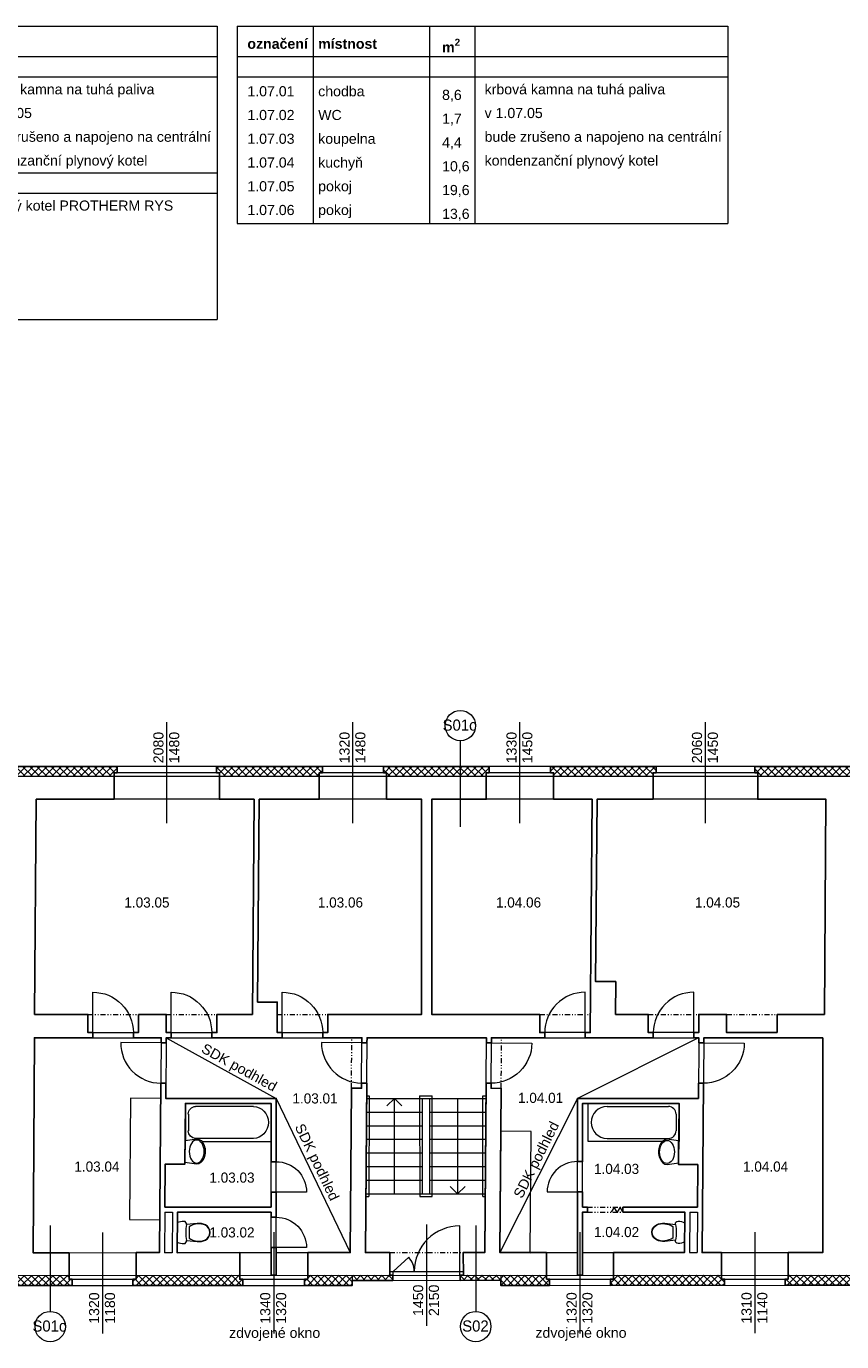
# Model space of a CAD drawing. Extents: x -2490 to 234697, y -105219 to -45378.
# Tile 6 of 15: x 38154 to 54276, y -100655 to -74634. Entities that reach past the tile are written whole.
import ezdxf

# ---------------------------------------------------------------- set-up
doc = ezdxf.new("R2010")
doc.units = 0
doc.header["$MEASUREMENT"] = 0
doc.linetypes.add('Wipeout_Contour', pattern=[1000, 0, -1000])
doc.linetypes.add('Čerchovaná se dvěma tečkami S', pattern=[250, 100, -40, 15, -40, 15, -40])
for name, color, linetype, lineweight in [('2D BOD_Číslo_pera__1', 7, 'Continuous', 15), ('2D VÝPLNĚ_Číslo_pera__4', 91, 'Continuous', 13), ('2D ČÁRY_Číslo_pera__1', 7, 'Continuous', 15), ('2D ČÁRY_Číslo_pera__2', 1, 'Continuous', 25), ('2D ČÁRY_Číslo_pera__3', 150, 'Continuous', 13), ('blok I_pohled4_terén_Číslo_pera__4', 91, 'Continuous', 13), ('komín_Číslo_pera__1', 7, 'Continuous', 15), ('NÁBYTEK A ZAŘÍZENÍ_Číslo_pera__3', 150, 'Continuous', 13), ('POZNÁMKY.TEXT_Číslo_pera__4', 91, 'Continuous', 13), ('zdi_Číslo_pera__1', 7, 'Continuous', 15), ('zdi_Číslo_pera__2', 1, 'Continuous', 25)]:
    doc.layers.add(name, color=color, linetype=linetype, lineweight=lineweight)
for name, color, linetype in [('2D ČÁRY', 7, 'Continuous'), ('NÁBYTEK A ZAŘÍZENÍ', 7, 'Continuous'), ('vodorovné konstrukce', 7, 'Continuous')]:
    doc.layers.add(name, color=color, linetype=linetype)
doc.layers.add('vodorovné konstrukce_Číslo_pera__241', color=9, linetype='Continuous', lineweight=13, true_color=0x808080)
doc.styles.add('GENERATED_STYLE_1', font='arial.ttf')
doc.styles.add('GENERATED_STYLE_3', font='txt')
pattern_1 = [(45, (0, 0), (-70.71068, 70.71068), []), (135, (0, 0), (70.71068, 70.71068), [])]

# ---------------------------------------------------------------- blocks, each defined once
blk = doc.blocks.new('WC s nádržkou 1 11_2')
at = {"linetype": 'Wipeout_Contour', "ltscale": 15629.429493}
blk.add_wipeout([(31, 650), (18, 619), (8, 587), (2, 554), (0, 520), (5, 498), (20, 479), (40, 469), (64, 469), (41, 257), (39, 215), (44, 173), (54, 132), (70, 92), (97, 54), (132, 25), (174, 6), (220, 0), (266, 6), (308, 25), (343, 54), (370, 92), (386, 132), (396, 173), (401, 215), (399, 257), (376, 469), (400, 469), (420, 479), (435, 498), (440, 520), (438, 554), (432, 587), (422, 619), (409, 650)], dxfattribs=at).dxf.layer = 'NÁBYTEK A ZAŘÍZENÍ'
at = {"layer": 'NÁBYTEK A ZAŘÍZENÍ_Číslo_pera__3', "linetype": 'Continuous'}
for p, q in [((2, 554), (0, 520)), ((0, 520), (5, 498)), ((8, 587), (2, 554)), ((18, 619), (8, 587)), ((31, 650), (18, 619)), ((409, 650), (31, 650)), ((422, 619), (409, 650)), ((432, 587), (422, 619)), ((438, 554), (432, 587)), ((435, 498), (440, 520)), ((440, 520), (438, 554)), ((5, 498), (20, 479)), ((20, 479), (40, 469)), ((40, 469), (64, 469)), ((64, 469), (41, 257)), ((56, 299), (49, 256)), ((68, 341), (56, 299)), ((86, 381), (68, 341)), ((107, 419), (86, 381)), ((333, 419), (107, 419)), ((354, 381), (333, 419)), ((372, 341), (354, 381)), ((384, 299), (372, 341)), ((399, 257), (376, 469)), ((376, 469), (400, 469)), ((391, 256), (384, 299)), ((400, 469), (420, 479)), ((420, 479), (435, 498)), ((41, 257), (39, 215)), ((39, 215), (44, 173)), ((44, 173), (54, 132)), ((49, 256), (47, 215)), ((47, 215), (52, 174)), ((52, 174), (62, 134)), ((54, 132), (70, 92)), ((62, 134), (78, 96)), ((70, 92), (97, 54)), ((78, 96), (102, 60)), ((97, 54), (132, 25)), ((102, 60), (136, 32)), ((132, 25), (174, 6)), ((136, 32), (176, 14)), ((174, 6), (220, 0)), ((176, 14), (220, 8)), ((220, 8), (264, 14)), ((220, 0), (266, 6)), ((264, 14), (304, 32)), ((266, 6), (308, 25)), ((304, 32), (338, 60)), ((308, 25), (343, 54)), ((338, 60), (362, 96)), ((343, 54), (370, 92)), ((362, 96), (378, 134)), ((370, 92), (386, 132)), ((378, 134), (388, 174)), ((386, 132), (396, 173)), ((388, 174), (393, 215)), ((393, 215), (391, 256)), ((396, 173), (401, 215)), ((401, 215), (399, 257))]:
    blk.add_line(p, q, dxfattribs=at)
blk.add_ellipse((220, -298), major_axis=(785, 0), ratio=0.9963, start_param=1.370375, end_param=1.771221, dxfattribs=at)
blk = doc.blocks.new('Vana 01 11_2')
at = {"layer": 'NÁBYTEK A ZAŘÍZENÍ_Číslo_pera__3', "linetype": 'Continuous'}
for p, q in [((0, 0), (0, 751)), ((0, 751), (1800, 751)), ((60, 210), (60, 540)), ((1425, 691), (210, 691)), ((1800, 751), (1800, 0)), ((0, 0), (1800, 0)), ((1425, 60), (210, 60))]:
    blk.add_line(p, q, dxfattribs=at)
for centre, major_axis, start_param, end_param in [((210, 540), (0, 150), 0, 1.570796), ((1425, 375), (0, 315), 3.141593, 6.283185), ((210, 210), (0, 150), 1.570796, 3.141593)]:
    blk.add_ellipse(centre, major_axis=major_axis, ratio=0.99918, start_param=start_param, end_param=end_param, dxfattribs=at)
blk = doc.blocks.new('Umyvadlo oválné 11_2')
at = {"linetype": 'Wipeout_Contour', "ltscale": 6090.690526}
blk.add_wipeout([(0, 169), (2, 146), (9, 124), (19, 104), (43, 74), (73, 49), (129, 22), (188, 6), (250, 0), (312, 6), (371, 22), (427, 49), (457, 74), (481, 104), (491, 124), (498, 146), (500, 169), (469, 400), (31, 400), (-1, 169)], dxfattribs=at).dxf.layer = 'NÁBYTEK A ZAŘÍZENÍ'
at = {"layer": 'NÁBYTEK A ZAŘÍZENÍ_Číslo_pera__3', "linetype": 'Continuous'}
for p, q in [((31, 400), (-1, 169)), ((32, 400), (31, 400)), ((469, 400), (31, 400)), ((469, 400), (468, 400)), ((500, 169), (469, 400))]:
    blk.add_line(p, q, dxfattribs=at)
blk.add_ellipse((250, 169), major_axis=(-229, 0), ratio=0.643386, dxfattribs=at)
blk.add_ellipse((249, 169), major_axis=(-250, 0), ratio=0.674026, start_param=0, end_param=3.141593, dxfattribs=at)
blk = doc.blocks.new('WC s nádržkou 1 11')
at = {"linetype": 'Wipeout_Contour', "ltscale": 15629.429493}
blk.add_wipeout([(31, 650), (18, 619), (8, 587), (2, 554), (0, 520), (5, 498), (20, 479), (40, 469), (64, 469), (41, 257), (39, 215), (44, 173), (54, 132), (70, 92), (97, 54), (132, 25), (174, 6), (220, 0), (266, 6), (308, 25), (343, 54), (370, 92), (386, 132), (396, 173), (401, 215), (399, 257), (376, 469), (400, 469), (420, 479), (435, 498), (440, 520), (438, 554), (432, 587), (422, 619), (409, 650)], dxfattribs=at).dxf.layer = 'NÁBYTEK A ZAŘÍZENÍ'
at = {"layer": 'NÁBYTEK A ZAŘÍZENÍ_Číslo_pera__3', "linetype": 'Continuous'}
for p, q in [((2, 554), (0, 520)), ((0, 520), (5, 498)), ((8, 587), (2, 554)), ((18, 619), (8, 587)), ((31, 650), (18, 619)), ((409, 650), (31, 650)), ((422, 619), (409, 650)), ((432, 587), (422, 619)), ((438, 554), (432, 587)), ((435, 498), (440, 520)), ((440, 520), (438, 554)), ((5, 498), (20, 479)), ((20, 479), (40, 469)), ((40, 469), (64, 469)), ((64, 469), (41, 257)), ((56, 299), (49, 256)), ((68, 341), (56, 299)), ((86, 381), (68, 341)), ((107, 419), (86, 381)), ((333, 419), (107, 419)), ((354, 381), (333, 419)), ((372, 341), (354, 381)), ((384, 299), (372, 341)), ((399, 257), (376, 469)), ((376, 469), (400, 469)), ((391, 256), (384, 299)), ((400, 469), (420, 479)), ((420, 479), (435, 498)), ((41, 257), (39, 215)), ((39, 215), (44, 173)), ((44, 173), (54, 132)), ((49, 256), (47, 215)), ((47, 215), (52, 174)), ((52, 174), (62, 134)), ((54, 132), (70, 92)), ((62, 134), (78, 96)), ((70, 92), (97, 54)), ((78, 96), (102, 60)), ((97, 54), (132, 25)), ((102, 60), (136, 32)), ((132, 25), (174, 6)), ((136, 32), (176, 14)), ((174, 6), (220, 0)), ((176, 14), (220, 8)), ((220, 8), (264, 14)), ((220, 0), (266, 6)), ((264, 14), (304, 32)), ((266, 6), (308, 25)), ((304, 32), (338, 60)), ((308, 25), (343, 54)), ((338, 60), (362, 96)), ((343, 54), (370, 92)), ((362, 96), (378, 134)), ((370, 92), (386, 132)), ((378, 134), (388, 174)), ((386, 132), (396, 173)), ((388, 174), (393, 215)), ((393, 215), (391, 256)), ((396, 173), (401, 215)), ((401, 215), (399, 257))]:
    blk.add_line(p, q, dxfattribs=at)
blk.add_ellipse((220, -298), major_axis=(785, 0), ratio=0.9963, start_param=1.370375, end_param=1.771221, dxfattribs=at)
blk = doc.blocks.new('Vana 01 11')
at = {"layer": 'NÁBYTEK A ZAŘÍZENÍ_Číslo_pera__3', "linetype": 'Continuous'}
for p, q in [((0, 0), (0, 751)), ((0, 751), (1696, 751)), ((57, 210), (57, 541)), ((1343, 691), (198, 691)), ((1696, 751), (1696, 0)), ((0, 0), (1696, 0)), ((1343, 60), (198, 60))]:
    blk.add_line(p, q, dxfattribs=at)
for centre, major_axis, start_param, end_param in [((198, 541), (0, 150), 0, 1.570796), ((1343, 375), (0, 315), 3.141593, 6.283185), ((198, 210), (0, 150), 1.570796, 3.141593)]:
    blk.add_ellipse(centre, major_axis=major_axis, ratio=0.941477, start_param=start_param, end_param=end_param, dxfattribs=at)
blk = doc.blocks.new('Umyvadlo oválné 11')
at = {"linetype": 'Wipeout_Contour', "ltscale": 6090.690526}
blk.add_wipeout([(0, 169), (2, 146), (9, 124), (19, 104), (43, 74), (73, 49), (129, 22), (188, 6), (250, 0), (312, 6), (371, 22), (427, 49), (457, 74), (481, 104), (491, 124), (498, 146), (500, 169), (469, 400), (31, 400), (-1, 169)], dxfattribs=at).dxf.layer = 'NÁBYTEK A ZAŘÍZENÍ'
at = {"layer": 'NÁBYTEK A ZAŘÍZENÍ_Číslo_pera__3', "linetype": 'Continuous'}
for p, q in [((31, 400), (-1, 169)), ((32, 400), (31, 400)), ((469, 400), (31, 400)), ((469, 400), (468, 400)), ((500, 169), (469, 400))]:
    blk.add_line(p, q, dxfattribs=at)
blk.add_ellipse((250, 169), major_axis=(-229, 0), ratio=0.643386, dxfattribs=at)
blk.add_ellipse((249, 169), major_axis=(-250, 0), ratio=0.674026, start_param=0, end_param=3.141593, dxfattribs=at)
blk = doc.blocks.new('LINE_8261', base_point=(45432, -97732))
at = {"layer": '2D ČÁRY_Číslo_pera__3', "linetype": 'Continuous'}
for p, q in [((45432, -95842), (45282, -95992)), ((45432, -97732), (45432, -95842)), ((45432, -95842), (45582, -95992))]:
    blk.add_line(p, q, dxfattribs=at)
blk = doc.blocks.new('LINE_8262', base_point=(46682, -95842))
at = {"layer": '2D ČÁRY_Číslo_pera__3', "linetype": 'Continuous'}
for p, q in [((46682, -95842), (46682, -97732)), ((46682, -97732), (46532, -97582)), ((46682, -97732), (46832, -97582))]:
    blk.add_line(p, q, dxfattribs=at)
blk = doc.blocks.new('LINE_9149', base_point=(38626, -98355))
at = {"layer": 'vodorovné konstrukce_Číslo_pera__241', "linetype": 'Continuous'}
blk.add_line((38626, -98355), (38626, -100055), dxfattribs=at)
blk.add_circle((38626, -100355), 300, dxfattribs=at)
blk = doc.blocks.new('LINE_9150', base_point=(47040, -98355))
at = {"layer": 'vodorovné konstrukce_Číslo_pera__241', "linetype": 'Continuous'}
blk.add_line((47040, -98355), (47040, -100055), dxfattribs=at)
blk.add_circle((47040, -100355), 300, dxfattribs=at)
blk = doc.blocks.new('LINE_9158', base_point=(46737, -90468))
at = {"layer": 'vodorovné konstrukce_Číslo_pera__241', "linetype": 'Continuous'}
blk.add_line((46737, -90468), (46737, -88768), dxfattribs=at)
blk.add_circle((46737, -88468), 300, dxfattribs=at)

msp = doc.modelspace()

# ---------------------------------------------------------------- hatches: boundary and pattern name
at = {"layer": '2D VÝPLNĚ_Číslo_pera__4', "linetype": 'Continuous'}
h = msp.add_hatch(dxfattribs=at)
h.set_pattern_fill('TEPELNA_IZOLACE_EPS', color=8, style=0, pattern_type=2)
h.set_pattern_definition(pattern_1)
h.paths.add_polyline_path([(36533, -89475.7), (39890.6, -89475.8), (39890.6, -89399.8), (39950.6, -89399.8), (39950.6, -89275.8), (36473, -89275.7), (36473, -89399.7), (36533, -89399.7)], flags=0)
h = msp.add_hatch(dxfattribs=at)
h.set_pattern_fill('TEPELNA_IZOLACE_EPS', color=8, style=0, pattern_type=2)
h.set_pattern_definition(pattern_1)
h.paths.add_polyline_path([(41972.6, -89475.8), (43947.2, -89475.8), (43947.2, -89399.8), (44007.2, -89399.8), (44007.2, -89275.8), (41912.6, -89275.8), (41912.6, -89399.8), (41972.6, -89399.8)], flags=0)
h = msp.add_hatch(dxfattribs=at)
h.set_pattern_fill('TEPELNA_IZOLACE_EPS', color=8, style=0, pattern_type=2)
h.set_pattern_definition(pattern_1)
h.paths.add_polyline_path([(45216.4, -89275.8), (45216.4, -89399.8), (45276.4, -89399.8), (45276.4, -89475.8), (47247.9, -89475.8), (47247.9, -89399.8), (47307.9, -89399.8), (47307.9, -89275.8)], flags=0)
h = msp.add_hatch(dxfattribs=at)
h.set_pattern_fill('TEPELNA_IZOLACE_EPS', color=8, style=0, pattern_type=2)
h.set_pattern_definition(pattern_1)
h.paths.add_polyline_path([(48579.1, -89475.8), (50546.8, -89475.8), (50546.8, -89399.8), (50606.8, -89399.8), (50606.8, -89275.8), (48519.1, -89275.8), (48519.1, -89399.8), (48579.1, -89399.8)], flags=0)
h = msp.add_hatch(dxfattribs=at)
h.set_pattern_fill('TEPELNA_IZOLACE_EPS', color=8, style=0, pattern_type=2)
h.set_pattern_definition(pattern_1)
h.paths.add_polyline_path([(52616, -89475.9), (54272.7, -89475.9), (54274.2, -89275.9), (52556, -89275.9), (52556, -89399.9), (52616, -89399.9)], flags=0)
h = msp.add_hatch(dxfattribs=at)
h.set_pattern_fill('TEPELNA_IZOLACE_EPS', color=8, style=0, pattern_type=2)
h.set_pattern_definition(pattern_1)
h.paths.add_polyline_path([(54272.7, -89475.9), (56408.2, -89475.9), (56408.2, -89399.9), (56468.2, -89399.9), (56468.2, -89275.9), (54274.2, -89275.9)], flags=0)
h = msp.add_hatch(dxfattribs=at)
h.set_pattern_fill('TEPELNA_IZOLACE_EPS', color=8, style=0, pattern_type=2)
h.set_pattern_definition(pattern_1)
h.paths.add_polyline_path([(38998.6, -99342.8), (37268.8, -99343.2), (37268.8, -99419.2), (37208.8, -99419.2), (37208.9, -99543.2), (39058.7, -99542.8), (39058.7, -99418.8), (38998.7, -99418.8)], flags=0)
h = msp.add_hatch(dxfattribs=at)
h.set_pattern_fill('TEPELNA_IZOLACE_EPS', color=8, style=0, pattern_type=2)
h.set_pattern_definition(pattern_1)
h.paths.add_polyline_path([(40262.9, -99542.5), (42432.7, -99542), (42432.7, -99418), (42372.7, -99418), (42372.7, -99342), (40322.8, -99342.5), (40322.8, -99418.5), (40262.8, -99418.5)], flags=0)
h = msp.add_hatch(dxfattribs=at)
h.set_pattern_fill('TEPELNA_IZOLACE_EPS', color=8, style=0, pattern_type=2)
h.set_pattern_definition(pattern_1)
h.paths.add_polyline_path([(44598.6, -99341.5), (43717.4, -99341.7), (43717.4, -99417.7), (43657.4, -99417.7), (43657.4, -99541.7), (44598.7, -99541.5)], flags=0)
h = msp.add_hatch(dxfattribs=at)
h.set_pattern_fill('TEPELNA_IZOLACE_PERIMETR', color=8, style=0, pattern_type=2)
h.set_pattern_definition(pattern_1)
h.paths.add_polyline_path([(44598.6, -99441.5), (45398.6, -99441), (45398.6, -99341.3), (44598.6, -99341.5)], flags=0)
h = msp.add_hatch(dxfattribs=at)
h.set_pattern_fill('TEPELNA_IZOLACE_PERIMETR', color=8, style=0, pattern_type=2)
h.set_pattern_definition(pattern_1)
h.paths.add_polyline_path([(46735, -99441), (47535, -99440.8), (47535, -99340.8), (46735, -99341)], flags=0)
h = msp.add_hatch(dxfattribs=at)
h.set_pattern_fill('TEPELNA_IZOLACE_EPS', color=8, style=0, pattern_type=2)
h.set_pattern_definition(pattern_1)
h.paths.add_polyline_path([(48439.8, -99340.6), (47535, -99340.8), (47535, -99440.8), (47535, -99540.8), (48499.9, -99540.6), (48499.8, -99416.6), (48439.8, -99416.6)], flags=0)
h = msp.add_hatch(dxfattribs=at)
h.set_pattern_fill('TEPELNA_IZOLACE_EPS', color=8, style=0, pattern_type=2)
h.set_pattern_definition(pattern_1)
h.paths.add_polyline_path([(51901.8, -99339.8), (49763.1, -99340.3), (49763.1, -99416.3), (49703.1, -99416.3), (49703.1, -99540.3), (51961.9, -99539.8), (51961.8, -99415.8), (51901.8, -99415.8)], flags=0)
h = msp.add_hatch(dxfattribs=at)
h.set_pattern_fill('TEPELNA_IZOLACE_EPS', color=8, style=0, pattern_type=2)
h.set_pattern_definition(pattern_1)
h.paths.add_polyline_path([(53158.4, -99539.5), (54199.2, -99539.3), (54200.7, -99339.3), (53218.3, -99339.5), (53218.4, -99415.5), (53158.4, -99415.5)], flags=0)
h = msp.add_hatch(dxfattribs=at)
h.set_pattern_fill('TEPELNA_IZOLACE_EPS', color=8, style=0, pattern_type=2)
h.set_pattern_definition(pattern_1)
h.paths.add_polyline_path([(54199.2, -99539.3), (55015, -99539.1), (55014.9, -99415.1), (54954.9, -99415.1), (54954.9, -99339.1), (54200.7, -99339.3)], flags=0)

# ---------------------------------------------------------------- linework, layer by layer
at = {"layer": '2D BOD_Číslo_pera__1', "color": 8, "linetype": 'Continuous', "flags": 128}
msp.add_lwpolyline([(46725, -99265), (46725, -98365, 0.4142136), (45825, -99265, 0.1902168), (45714.4, -98985), (45408.6, -99265)], format="xyb", dxfattribs=at)
at = {"layer": '2D ČÁRY_Číslo_pera__1', "color": 8, "linetype": 'Continuous'}
for p, q in [((39890.6, -89399.8), (39890.6, -89925.9)), ((39950.6, -89399.8), (39950.6, -89275.8)), ((41912.6, -89399.8), (41912.6, -89275.8)), ((41972.6, -89399.8), (41972.6, -89925.9)), ((43947.2, -89399.8), (43947.2, -89925.9)), ((44007.2, -89399.8), (44007.2, -89275.8)), ((45216.4, -89399.8), (45216.4, -89275.8)), ((45276.4, -89399.8), (45276.4, -89925.9)), ((47247.9, -89399.8), (47247.9, -89925.9)), ((47307.9, -89399.8), (47307.9, -89275.8)), ((48519.1, -89399.8), (48519.1, -89275.8)), ((48579.1, -89399.8), (48579.1, -89925.9)), ((50546.8, -89399.8), (50546.8, -89925.9)), ((50606.8, -89399.8), (50606.8, -89275.8)), ((52556, -89399.9), (52556, -89275.9)), ((52616, -89399.9), (52616, -89925.9)), ((38318.6, -94181.6), (38349.7, -89925.8)), ((45970.5, -94181.6), (45970.4, -89925.8)), ((46170.5, -94181.6), (46170.5, -89925.8)), ((53965.1, -89925.9), (53934, -94181.6)), ((38318.6, -94181.6), (39371, -94181.6)), ((40371, -94181.6), (40921, -94181.7)), ((41921, -94181.7), (42624.8, -94181.6)), ((44114.8, -94181.6), (45970.5, -94181.6)), ((46170.5, -94181.6), (48305, -94181.6)), ((49805, -94181.6), (50451.3, -94181.6)), ((51451.3, -94181.6), (52001.3, -94181.6)), ((53001.3, -94181.6), (53934, -94181.6)), ((38288.3, -98894.1), (38315.2, -94641.9)), ((38315.2, -94641.9), (40821, -94641.7)), ((40921, -94641.7), (44790.4, -94641.5)), ((44859.4, -98892.6), (44890.4, -94641.6)), ((44890.4, -94641.6), (47250.5, -94641.6)), ((47219.4, -98892), (47250.5, -94641.6)), ((47350.5, -94642.3), (51451.3, -94642.1)), ((51551.3, -94642), (53900, -94641.9)), ((53900, -98890.5), (53900, -94641.9)), ((44559.4, -98892.6), (44583.1, -95639.3)), ((47519.4, -98892), (47544.1, -95643.7)), ((40911.3, -95842.1), (43095.1, -95842)), ((41300.5, -95942), (42995.1, -95942)), ((42995.1, -97993), (42995.1, -95942)), ((43095.1, -99341.9), (43095.1, -95842)), ((44881.7, -95841.6), (47241.7, -95841.6)), ((45977.8, -95841.6), (45982.3, -97731.6)), ((46129.8, -97731.6), (46129.8, -95841.6)), ((49051.5, -95842.2), (51441.6, -95842.1)), ((49051.5, -99340.5), (49051.5, -95842.2)), ((49151.5, -95942.2), (51060.8, -95942.1)), ((49151.5, -97991.6), (49151.5, -95942.2)), ((44879.7, -96111.6), (45978.5, -96111.6)), ((46129.8, -96111.6), (47239.7, -96111.6)), ((44877.7, -96381.6), (45979.1, -96381.6)), ((46129.8, -96381.6), (47237.8, -96381.6)), ((44875.7, -96651.6), (45979.8, -96651.6)), ((46129.8, -96651.6), (47235.8, -96651.6)), ((44873.8, -96921.6), (45980.4, -96921.6)), ((46129.8, -96921.6), (47233.8, -96921.6)), ((44871.8, -97191.6), (45981, -97191.6)), ((46129.8, -97191.6), (47231.9, -97191.6)), ((44869.8, -97461.6), (45981.7, -97461.6)), ((46129.8, -97461.6), (47229.9, -97461.6)), ((44867.8, -97731.6), (47227.9, -97731.6)), ((42995.1, -99341.9), (42995.1, -98093)), ((49151.5, -99340.5), (49151.5, -98091.6)), ((38998.7, -99418.8), (38998.5, -98893.9)), ((40322.8, -99418.5), (40322.7, -98893.6)), ((42372.7, -99418), (42372.6, -98893.1)), ((43717.4, -99417.7), (43717.3, -98892.8)), ((45338.6, -99341.4), (45338.5, -98892.5)), ((46795, -99341), (46794.9, -98892.1)), ((48439.8, -99416.6), (48439.7, -98891.7)), ((49763.1, -99416.3), (49762.9, -98891.4)), ((51901.8, -99415.8), (51901.7, -98890.9)), ((53218.4, -99415.5), (53218.2, -98890.6)), ((45408.6, -99341), (45408.6, -99265)), ((46725, -99341), (46725, -99265)), ((39058.7, -99418.8), (39058.7, -99542.8)), ((40262.8, -99418.5), (40262.9, -99542.5)), ((42432.7, -99418), (42432.7, -99542)), ((43095.1, -99417.9), (43095.1, -99417.9)), ((43657.4, -99417.7), (43657.4, -99541.7)), ((44598.6, -99441.5), (47535, -99440.8)), ((48499.8, -99416.6), (48499.9, -99540.6)), ((49703.1, -99416.3), (49703.1, -99540.3)), ((51961.8, -99415.8), (51961.9, -99539.8)), ((53158.4, -99415.5), (53158.4, -99539.5))]:
    msp.add_line(p, q, dxfattribs=at)
at = {"layer": '2D ČÁRY_Číslo_pera__1', "color": 8, "linetype": 'Čerchovaná se dvěma tečkami S'}
for p, q in [((39371, -94181.6), (40371, -94181.6)), ((40921, -94181.7), (41921, -94181.7)), ((43114.8, -94181.6), (44114.8, -94181.6)), ((48305, -94181.6), (49305, -94181.6)), ((50451.3, -94181.6), (51451.3, -94181.6)), ((52001.3, -94181.6), (53001.3, -94181.6)), ((44582.1, -95639.3), (44590.4, -94641.3)), ((47544.1, -95643.7), (47552.4, -94645.7)), ((44598.6, -99341.5), (44598.7, -99541.5)), ((45398.6, -99341), (45398.6, -99441)), ((46735, -99341), (46735, -99441)), ((47535, -99340.8), (47535, -99540.8))]:
    msp.add_line(p, q, dxfattribs=at)
at = {"layer": '2D ČÁRY_Číslo_pera__1', "color": 8, "linetype": 'Continuous', "flags": 128}
for points in [[(39371, -94181.6), (39371, -94541.6), (40371, -94541.6), (40371, -94181.6)], [(40921, -94181.7), (40921, -94541.7), (41921, -94541.7), (41921, -94181.7)], [(43114.8, -94181.6), (43114.8, -94541.6), (44114.8, -94541.6), (44114.8, -94181.6)], [(49305, -94181.6), (49305, -94541.6), (48305, -94541.6), (48305, -94181.6)], [(51451.3, -94181.6), (51451.3, -94541.6), (50451.3, -94541.6), (50451.3, -94181.6)], [(53001.3, -94181.6), (53001.3, -94541.6), (52001.3, -94541.6), (52001.3, -94181.6)], [(44582.1, -95639.3), (44783.1, -95640.8), (44790.4, -94640.8)], [(47544.1, -95643.7), (47343.2, -95642.3), (47350.5, -94642.3)], [(49951.5, -98091.4), (49893.7, -97991.4), (49835.3, -98091.4), (49777.5, -97991.4), (49719.8, -98091.4)]]:
    msp.add_lwpolyline(points, dxfattribs=at)
at = {"layer": '2D ČÁRY_Číslo_pera__2', "color": 8, "linetype": 'Continuous', "flags": 128}
for points in [[(37208.9, -99543.2), (39058.7, -99542.8), (39058.7, -99418.8), (38998.7, -99418.8), (38998.5, -98893.9), (38288.3, -98894.1), (38315.2, -94641.9), (39471, -94641.6), (39471, -94541.6), (39371, -94541.6), (39371, -94181.6), (38318.6, -94181.6), (38349.7, -89925.8), (39890.6, -89925.9), (39890.6, -89399.8), (39950.6, -89399.8), (39950.6, -89275.8), (36473, -89275.7)], [(56468.2, -89275.9), (52556, -89275.9), (52556, -89399.9), (52616, -89399.9), (52616, -89925.9), (53965.1, -89925.9), (53934, -94181.6), (53001.3, -94181.6), (53001.3, -94541.6)], [(53001.3, -94541.6), (52001.3, -94541.6), (52001.3, -94181.6), (51451.3, -94181.6), (51451.3, -94541.6), (51351.3, -94541.6), (51351.3, -94641.6), (51451.3, -94641.2), (51450.5, -94741.2), (51550.5, -94742), (51551.3, -94642), (53900, -94641.9)], [(53900, -94641.9), (53900, -98890.5), (53218.2, -98890.6), (53218.4, -99415.5), (53158.4, -99415.5), (53158.4, -99539.5), (55015, -99539.1)], [(49251.5, -97991.6), (49151.5, -97991.6), (49151.5, -97691.6), (49051.5, -97691.6), (49051.5, -99340.5), (49151.5, -99340.5), (49151.5, -98091.6), (49251.5, -98091.6)]]:
    msp.add_lwpolyline(points, dxfattribs=at)
for points in [[(41912.6, -89275.8), (44007.2, -89275.8), (44007.2, -89399.8), (43947.2, -89399.8), (43947.2, -89925.9), (42759.1, -89925.8), (42726.7, -93935.8), (43116.8, -93935.8), (43114.8, -94541.6), (43214.8, -94541.6), (43214.8, -94641.6), (41821, -94641.6), (41821, -94541.7), (41921, -94541.7), (41921, -94181.7), (42624.8, -94181.6), (42659.1, -89925.8), (41972.6, -89925.9), (41972.6, -89399.8), (41912.6, -89399.8)], [(45216.4, -89275.8), (47307.9, -89275.8), (47307.9, -89399.8), (47247.9, -89399.8), (47247.9, -89925.9), (46170.5, -89925.8), (46170.5, -94181.6), (48305, -94181.6), (48305, -94541.6), (48405, -94541.6), (48405, -94641.6), (47350.5, -94642.3), (47349.7, -94742.3), (47249.8, -94741.5), (47250.5, -94641.6), (44890.4, -94641.6), (44889.7, -94741.5), (44789.7, -94740.8), (44790.4, -94641.5), (44014.8, -94641.6), (44014.8, -94541.6), (44114.8, -94541.6), (44114.8, -94181.6), (45970.5, -94181.6), (45970.4, -89925.8), (45276.4, -89925.9), (45276.4, -89399.8), (45216.4, -89399.8)], [(48519.1, -89275.8), (50606.8, -89275.8), (50606.8, -89399.8), (50546.8, -89399.8), (50546.8, -89925.9), (49439.4, -89925.8), (49410.2, -93530.4), (49810.2, -93530.3), (49805, -94181.6), (50451.3, -94181.6), (50451.3, -94541.6), (50551.3, -94541.6), (50551.3, -94641.6), (49205, -94641.6), (49205, -94541.6), (49305, -94541.6), (49339.4, -89925.8), (48579.1, -89925.9), (48579.1, -89399.8), (48519.1, -89399.8)], [(40371, -94181.6), (40921, -94181.7), (40921, -94541.7), (41021, -94541.7), (41021, -94641.7), (40921, -94641.7), (40920.2, -94742.5), (40820.2, -94741.7), (40821, -94641.7), (40271, -94641.6), (40271, -94541.6), (40371, -94541.6)], [(44783.8, -95540.8), (44883.8, -95541.5), (44859.4, -98892.6), (45338.5, -98892.5), (45338.6, -99341.4), (45398.6, -99341), (45398.6, -99441), (44598.6, -99441.5), (44598.7, -99541.5), (43657.4, -99541.7), (43657.4, -99417.7), (43717.4, -99417.7), (43717.3, -98892.8), (44559.4, -98892.6), (44583.1, -95639.3), (44783.1, -95640.8)], [(47243.9, -95541.5), (47343.9, -95542.3), (47343.2, -95642.3), (47544.1, -95643.7), (47519.4, -98892), (48439.7, -98891.7), (48439.8, -99416.6), (48499.8, -99416.6), (48499.9, -99540.6), (47535, -99540.8), (47535, -99440.8), (46735, -99441), (46735, -99341), (46795, -99341), (46794.9, -98892.1), (47219.4, -98892)], [(42995.1, -98794.4), (43095.1, -98794.4), (43095.1, -99341.9), (42995.1, -99341.9)]]:
    msp.add_lwpolyline(points, close=True, dxfattribs=at)
at = {"layer": '2D ČÁRY_Číslo_pera__3', "color": 8, "linetype": 'Continuous'}
for p, q in [((40921, -94641.7), (43095.1, -95842)), ((51441.9, -94642.1), (49051.5, -95842.2)), ((43095.1, -95842), (44559.4, -98892.6)), ((44881.7, -95791.6), (44932.4, -95791.6)), ((44932.4, -95791.6), (44927.7, -97781.6)), ((45927.7, -95791.6), (45932.4, -97781.6)), ((45927.7, -95791.6), (46179.8, -95791.6)), ((46179.8, -97781.6), (46179.8, -95791.6)), ((47183.6, -97781.6), (47183.6, -95791.6)), ((47183.6, -95791.6), (47233.6, -95791.6)), ((49051.5, -95842.2), (47519.4, -98892)), ((44877.7, -97781.6), (44927.7, -97781.6)), ((45932.4, -97781.6), (46179.8, -97781.6)), ((47183.6, -97781.6), (47233.6, -97781.6))]:
    msp.add_line(p, q, dxfattribs=at)
at = {"layer": '2D ČÁRY_Číslo_pera__3', "color": 8, "linetype": 'Continuous', "flags": 128}
for points in [[(39471, -94641.6), (39471, -94541.6), (39471, -93741.6, -0.4142136), (40271, -94541.6), (40271, -94641.6)], [(41021, -94641.7), (41021, -94541.7), (41021, -93741.7, -0.4142136), (41821, -94541.7), (41821, -94641.7)], [(43214.8, -94641.6), (43214.8, -94541.6), (43214.8, -93741.6, -0.4142136), (44014.8, -94541.6), (44014.8, -94641.6)], [(49205, -94641.6), (49205, -94541.6), (49205, -93741.6, 0.4142136), (48405, -94541.6), (48405, -94641.6)], [(51351.3, -94641.6), (51351.3, -94541.6), (51351.3, -93741.6, 0.4142136), (50551.3, -94541.6), (50551.3, -94641.6)], [(40920.2, -94742.5), (40820.2, -94741.7), (40020.2, -94735.3, 0.4142136), (40813.7, -95541.7), (40913.7, -95542.5)], [(44889.7, -94741.5), (44789.7, -94740.8), (43989.7, -94735, 0.4142136), (44783.8, -95540.8), (44883.8, -95541.5)], [(47249.8, -94741.5), (47349.7, -94742.3), (48149.7, -94748.1, -0.4142136), (47343.9, -95542.3), (47243.9, -95541.5)], [(51450.5, -94741.2), (51550.5, -94742), (52350.5, -94748.5, -0.4142136), (51544.1, -95542), (51444.1, -95541.2)], [(42995.1, -97094.4), (43095.1, -97094.4, -0.4142136), (43695.1, -97694.4), (43095.1, -97694.4), (42995.1, -97694.4)], [(49151.5, -97091.6), (49051.5, -97091.6, 0.4142136), (48451.5, -97691.6), (49051.5, -97691.6), (49151.5, -97691.6)], [(42995.1, -98194.4), (43095.1, -98194.4, -0.4142136), (43695.1, -98794.4), (43095.1, -98794.4), (42995.1, -98794.4)]]:
    msp.add_lwpolyline(points, format="xyb", dxfattribs=at)
for points in [[(40211.3, -95836.9), (40193.8, -98236.9), (40793.7, -98241.3), (40811.3, -95841.3)], [(47537, -96492), (47519.4, -98892), (48119.4, -98896.3), (48137, -96496.4)]]:
    msp.add_lwpolyline(points, close=True, dxfattribs=at)
at = {"layer": 'blok I_pohled4_terén_Číslo_pera__4', "color": 8, "linetype": 'Continuous'}
for p, q in [((40931.6, -90399.8), (40931.6, -88399.8)), ((44611.8, -90399.8), (44611.8, -88399.8)), ((47913.5, -90399.8), (47913.5, -88399.8)), ((51581.4, -90399.9), (51581.4, -88399.9)), ((46066.8, -98338.2), (46066.8, -100338.2)), ((39660.7, -98491.7), (39660.7, -100491.7)), ((43045.1, -98490.9), (43045.1, -100490.9)), ((49101.5, -98489.5), (49101.5, -100489.5)), ((52560.1, -98488.7), (52560.1, -100488.7))]:
    msp.add_line(p, q, dxfattribs=at)
at = {"layer": 'komín_Číslo_pera__1', "color": 8, "linetype": 'Continuous'}
for p, q in [((32225, -74634.3), (41925, -74634.3)), ((41925, -74634.3), (41925, -80434.3)), ((42325, -74634.3), (52025, -74634.3)), ((42325, -74634.3), (42325, -78534.3)), ((43825, -74634.3), (43825, -78534.3)), ((46125, -74634.3), (46125, -78534.3)), ((47025, -74634.3), (47025, -78534.3)), ((52025, -74634.3), (52025, -78534.3)), ((32225, -75234.3), (41925, -75234.3)), ((42325, -75234.3), (52025, -75234.3)), ((32225, -75634.3), (41925, -75634.3)), ((42325, -75634.3), (52025, -75634.3)), ((32225, -77534.3), (41925, -77534.3)), ((32225, -77934.3), (41925, -77934.3)), ((42325, -78534.3), (52025, -78534.3)), ((32225, -80434.3), (41925, -80434.3)), ((42659.1, -89925.8), (42624.8, -94181.6)), ((42759.1, -89925.8), (42726.7, -93935.8)), ((49339.4, -89925.8), (49305, -94181.6)), ((49439.4, -89925.8), (49410.2, -93530.4)), ((49410.2, -93530.4), (49810.2, -93530.3)), ((49810.2, -93530.3), (49805, -94181.6)), ((43116.8, -93935.8), (42726.7, -93935.8)), ((43116.8, -93935.8), (43114.8, -94181.6)), ((40821, -94641.7), (40786.6, -98893.5)), ((40921, -94641.7), (40911.3, -95842.1)), ((51451.3, -94641.2), (51441.6, -95842.1)), ((51551.3, -94642), (51517, -98891)), ((40900.8, -97142.4), (40893.9, -97993.5)), ((51431.1, -97149.9), (51424.3, -97991.1)), ((40893.1, -98093.5), (40886.6, -98894.3)), ((51423.5, -98091.1), (51417, -98891.1))]:
    msp.add_line(p, q, dxfattribs=at)
at = {"layer": 'zdi_Číslo_pera__1', "color": 8, "linetype": 'Continuous'}
for p, q in [((60622.8, -89275.9), (21773.7, -89275.6)), ((60422.8, -89475.9), (21972.1, -89475.6)), ((41972.6, -89399.8), (39890.6, -89399.8)), ((45276.4, -89399.8), (43947.2, -89399.8)), ((48579.1, -89399.8), (47247.9, -89399.8)), ((52616, -89399.9), (50546.8, -89399.8)), ((42659.1, -89925.8), (38349.7, -89925.8)), ((45970.4, -89925.8), (42759.1, -89925.8)), ((49339.4, -89925.8), (46170.5, -89925.8)), ((53965.1, -89925.9), (49439.4, -89925.8)), ((40893.1, -98093.5), (41043.1, -98093.5)), ((40893.9, -97993.5), (42995.1, -97993)), ((41143.1, -98093.4), (42995.1, -98093)), ((49151.5, -97991.6), (49251.5, -97991.6)), ((49151.5, -98091.6), (49251.5, -98091.6)), ((49951.5, -97991.4), (51424.3, -97991.1)), ((49951.5, -98091.4), (51173.4, -98091.1)), ((51273.4, -98091.1), (51423.5, -98091.1)), ((38288.3, -98894.1), (40786.6, -98893.5)), ((40886.6, -98893.5), (41036.6, -98893.5)), ((41136.6, -98893.4), (42995.1, -98893)), ((43095.1, -98893), (44559.4, -98892.6)), ((44859.4, -98892.6), (45338.5, -98892.5)), ((46794.9, -98892.1), (47219.4, -98892)), ((47519.4, -98892), (49051.5, -98891.6)), ((49151.5, -98891.6), (51167, -98891.1)), ((51267, -98891.1), (51417, -98891.1)), ((51517, -98891), (53900, -98890.5)), ((21892.3, -99346.8), (72128.1, -99335.1)), ((45338.6, -99265.4), (46795, -99265)), ((31652.2, -99544.5), (44598.7, -99541.5)), ((38998.7, -99418.8), (40322.8, -99418.5)), ((42372.7, -99418), (43717.4, -99417.7)), ((47535, -99540.8), (60127.5, -99537.9)), ((48439.8, -99416.6), (49763.1, -99416.3)), ((51901.8, -99415.8), (53218.4, -99415.5))]:
    msp.add_line(p, q, dxfattribs=at)
at = {"layer": 'zdi_Číslo_pera__1', "color": 8, "linetype": 'Čerchovaná se dvěma tečkami S'}
for p, q in [((49251.5, -97991.6), (49951.5, -97991.4)), ((49251.5, -98091.6), (49951.5, -98091.4)), ((45338.5, -98892.5), (46794.9, -98892.1))]:
    msp.add_line(p, q, dxfattribs=at)
at = {"layer": 'zdi_Číslo_pera__2', "color": 8, "linetype": 'Continuous'}
for p, q in [((49251.5, -98091.6), (49251.5, -97991.6)), ((49951.5, -98091.4), (49951.5, -97991.4))]:
    msp.add_line(p, q, dxfattribs=at)

# ---------------------------------------------------------------- block references
at = {"layer": '2D ČÁRY', "color": 8, "linetype": 'Continuous'}
for name, p in [('LINE_8261', (45431.7, -97731.6)), ('LINE_8262', (46681.7, -95841.6))]:
    msp.add_blockref(name, p, dxfattribs=at)
at = {"layer": 'NÁBYTEK A ZAŘÍZENÍ', "color": 8, "linetype": 'Continuous', "xscale": -1}
for name, p, rotation in [('Vana 01 11', (41300.5, -95942), 180), ('WC s nádržkou 1 11_2', (50520.2, -98711.1), 270)]:
    msp.add_blockref(name, p, dxfattribs=dict(at, rotation=rotation))
at = {"layer": 'NÁBYTEK A ZAŘÍZENÍ', "color": 8, "linetype": 'Continuous'}
for name, p, rotation in [('Vana 01 11_2', (51060.8, -95942.1), 180), ('WC s nádržkou 1 11', (41789.9, -98714.9), 90)]:
    msp.add_blockref(name, p, dxfattribs=dict(at, rotation=rotation))
at = {"layer": 'vodorovné konstrukce', "color": 8, "linetype": 'Continuous'}
for name, p in [('LINE_9158', (46736.5, -90467.7)), ('LINE_9149', (38626.4, -98354.8)), ('LINE_9150', (47040.4, -98354.8))]:
    msp.add_blockref(name, p, dxfattribs=at)

# ---------------------------------------------------------------- texts
at = {"layer": 'POZNÁMKY.TEXT_Číslo_pera__4', "color": 8, "linetype": 'Continuous', "char_height": 200, "attachment_point": 1}
for s, insert, line_spacing_factor, style in [('\\A1;{\\fArial|b1|i0|c238|p38;označení\\P\\fArial|b0|i0|c238|p38;\\P1.07.01\\P1.07.02\\P1.07.03\\P1.07.04\\P1.07.05\\P1.07.06}', (42525, -74879.2), 1.409133, 'GENERATED_STYLE_3'), ('\\A1;{\\fArial|b1|i0|c238|p38;místnost\\P\\fArial|b0|i0|c238|p38;\\Pchodba\\PWC\\Pkoupelna\\Pkuchyň\\Ppokoj\\Ppokoj}', (43925, -74879.2), 1.408838, 'GENERATED_STYLE_3'), ('\\A1;{\\fArial|b1|i0|c238|p38;m\\A1{\\H0.7x;\\S2^  ;}\\P\\fArial|b0|i0|c238|p38;\\P8,6\\P1,7\\P4,4\\P10,6\\P19,6\\P13,6}', (46375, -74880), 1.41151, 'GENERATED_STYLE_3'), ('{krbová kamna na tuhá paliva\\Pv 1.04.05\\Pbude zrušeno a napojeno na centrální\\Pkondenzanční plynový kotel}', (37115.5, -75780), 1.40753, 'GENERATED_STYLE_1'), ('{krbová kamna na tuhá paliva\\Pv 1.07.05\\Pbude zrušeno a napojeno na centrální\\Pkondenzanční plynový kotel}', (47215.5, -75780), 1.40753, 'GENERATED_STYLE_1')]:
    msp.add_mtext(s, dxfattribs=dict(at, insert=insert, line_spacing_factor=line_spacing_factor, style=style))
at = {"layer": 'POZNÁMKY.TEXT_Číslo_pera__4', "color": 8, "linetype": 'Continuous'}
for s, insert, char_height, attachment_point, style in [('{plynový kotel PROTHERM RYS}', (37115.5, -78080), 200, 1, 'GENERATED_STYLE_1'), ('{S01c}', (46385.5, -88459), 220, 4, 'GENERATED_STYLE_3'), ('{1.03.05}', (40093.4, -91866), 200, 1, 'GENERATED_STYLE_3'), ('{1.03.06}', (43918.9, -91866), 200, 1, 'GENERATED_STYLE_3'), ('{1.04.06}', (47440.5, -91866), 200, 1, 'GENERATED_STYLE_3'), ('{1.04.05}', (51374.8, -91866), 200, 1, 'GENERATED_STYLE_3'), ('{1.03.01}', (43416.2, -95742.7), 200, 1, 'GENERATED_STYLE_3'), ('{1.04.01}', (47876.5, -95731.4), 200, 1, 'GENERATED_STYLE_3'), ('{1.03.04}', (39104, -97090.8), 200, 1, 'GENERATED_STYLE_3'), ('{1.03.03}', (41774.4, -97308.7), 200, 1, 'GENERATED_STYLE_3'), ('{1.04.03}', (49378.9, -97136.4), 200, 1, 'GENERATED_STYLE_3'), ('{1.04.04}', (52325.8, -97090.8), 200, 1, 'GENERATED_STYLE_3'), ('{1.04.02}', (49378.9, -98385.4), 200, 1, 'GENERATED_STYLE_3'), ('{S01c}', (38275.4, -100346), 220, 4, 'GENERATED_STYLE_3'), ('{zdvojené okno}', (42163.7, -100509.3), 200, 4, 'GENERATED_STYLE_1'), ('{S02}', (46772.9, -100346), 220, 4, 'GENERATED_STYLE_3'), ('{zdvojené okno}', (48220.1, -100507.9), 200, 4, 'GENERATED_STYLE_1')]:
    msp.add_mtext(s, dxfattribs=dict(at, insert=insert, char_height=char_height, attachment_point=attachment_point, style=style))
at = {"layer": 'POZNÁMKY.TEXT_Číslo_pera__4', "color": 8, "linetype": 'Continuous', "char_height": 200, "attachment_point": 8, "rotation": 90, "style": 'GENERATED_STYLE_1'}
for s, insert, line_spacing_factor in [('{2080\\P1480}', (41180.8, -88901.8), 0.938049), ('{1320\\P1480}', (44861, -88901.9), 0.938049), ('{1330\\P1450}', (48162.7, -88901.9), 0.938049), ('{2060\\P1450}', (51830.6, -88901.9), 0.938049), ('{1450\\P2150}', (46316, -99836.2), 0.938049), ('{1320\\P1180}', (39909.9, -99989.7), 0.938049), ('{1340\\P1320}', (43294.4, -99988.9), 0.938433), ('{1320\\P1320}', (49350.8, -99987.5), 0.938433), ('{1310\\P1140}', (52809.3, -99986.7), 0.938049)]:
    msp.add_mtext(s, dxfattribs=dict(at, insert=insert, line_spacing_factor=line_spacing_factor))
at = {"layer": 'POZNÁMKY.TEXT_Číslo_pera__4', "color": 8, "linetype": 'Continuous', "char_height": 200, "attachment_point": 1, "style": 'GENERATED_STYLE_1'}
for insert, rotation in [((41693.4, -94743.4), 331.09862), ((43637.8, -96315.8), 295.64039), ((47777.1, -97745.7), 63.32776)]:
    msp.add_mtext('{SDK podhled}', dxfattribs=dict(at, insert=insert, rotation=rotation))

# ---------------------------------------------------------------- next in the draw order: linework, layer by layer
at = {"layer": 'komín_Číslo_pera__1', "color": 8, "linetype": 'Continuous'}
for p, q in [((41043.1, -98093.5), (41036.6, -98895.5)), ((41143.1, -98093.4), (41136.6, -98896.3)), ((51173.4, -98091.1), (51167, -98891.1)), ((51273.4, -98091.1), (51267, -98891.1))]:
    msp.add_line(p, q, dxfattribs=at)

# ---------------------------------------------------------------- next in the draw order: block references
at = {"layer": 'NÁBYTEK A ZAŘÍZENÍ', "color": 8, "linetype": 'Continuous', "xscale": -0.999999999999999, "rotation": 89.53707804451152}
msp.add_blockref('Umyvadlo oválné 11', (41694.8, -96645.5), dxfattribs=at)
at = {"layer": 'NÁBYTEK A ZAŘÍZENÍ', "color": 8, "linetype": 'Continuous', "rotation": 270.4629219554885}
msp.add_blockref('Umyvadlo oválné 11_2', (50651.1, -96653.3), dxfattribs=at)

# ---------------------------------------------------------------- next in the draw order: texts
at = {"layer": 'POZNÁMKY.TEXT_Číslo_pera__4', "color": 8, "linetype": 'Continuous', "insert": (41774.4, -98392.9), "char_height": 200, "attachment_point": 1, "style": 'GENERATED_STYLE_3'}
msp.add_mtext('{1.03.02}', dxfattribs=at)

# ---------------------------------------------------------------- next in the draw order: linework, layer by layer
at = {"layer": '2D ČÁRY_Číslo_pera__2', "color": 8, "linetype": 'Continuous', "flags": 128}
msp.add_lwpolyline([(40813.7, -95541.7), (40913.7, -95542.5), (40911.3, -95842.1), (43095.1, -95842), (43095.1, -97094.4), (42995.1, -97094.4), (42995.1, -95942), (41300.5, -95942), (41290.8, -97142.3), (40900.8, -97142.4), (40893.9, -97993.5), (42995.1, -97993), (42995.1, -97694.4), (43095.1, -97694.4), (43095.1, -98194.4), (42995.1, -98194.4), (42995.1, -98093), (41143.1, -98093.4), (41136.6, -98896.3), (42372.6, -98893.1), (42372.7, -99418), (42432.7, -99418), (42432.7, -99542), (40262.9, -99542.5), (40262.8, -99418.5), (40322.8, -99418.5), (40322.7, -98893.6), (40786.6, -98893.5)], close=True, dxfattribs=at)
msp.add_lwpolyline([(49951.5, -98091.4), (51173.4, -98091.1), (51167, -98891.1), (49762.9, -98891.4), (49763.1, -99416.3), (49703.1, -99416.3), (49703.1, -99540.3), (51961.9, -99539.8), (51961.8, -99415.8), (51901.8, -99415.8), (51901.7, -98890.9), (51517, -98891), (51544.1, -95542), (51444.1, -95541.2), (51441.6, -95842.1), (49051.5, -95842.2), (49051.5, -97091.6), (49151.5, -97091.6), (49151.5, -95942.2), (51060.8, -95942.1), (51051, -97150), (51431.1, -97149.9), (51424.3, -97991.1), (49951.5, -97991.4)], dxfattribs=at)
at = {"layer": 'komín_Číslo_pera__1', "color": 8, "linetype": 'Continuous'}
for p, q in [((41300.5, -95942), (41290.8, -97142.3)), ((51060.8, -95942.1), (51051, -97150)), ((40900.8, -97142.4), (41290.8, -97142.3)), ((51051, -97150), (51431.1, -97149.9))]:
    msp.add_line(p, q, dxfattribs=at)

doc.saveas('drawing.dxf')
